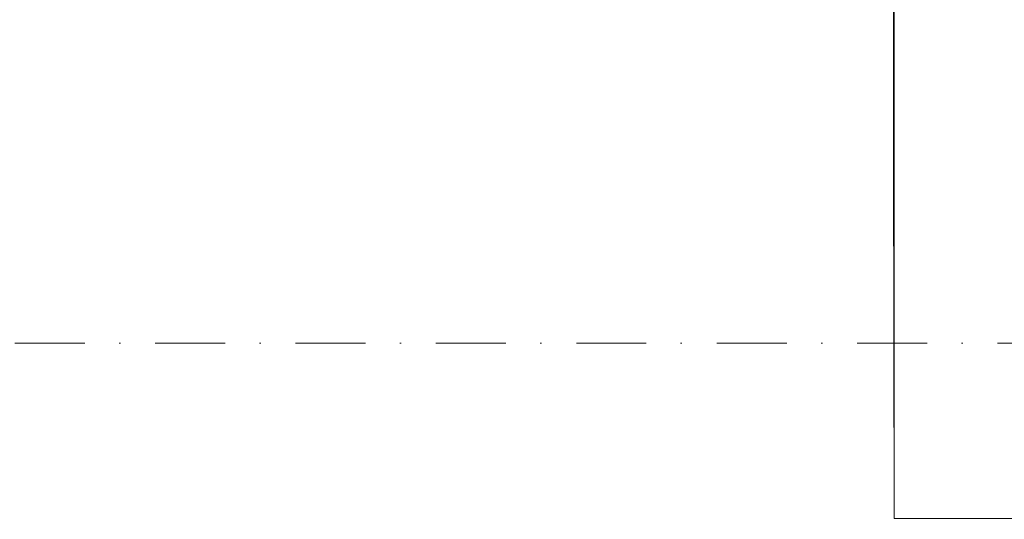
# Model space of a CAD drawing. Header units: centimetres. Extents: x -122 to 72759, y 3298 to 43172.
# Tile 28 of 243: x 34793 to 34972, y 10821 to 10912. Entities that reach past the tile are written whole.
import ezdxf

# ---------------------------------------------------------------- set-up
doc = ezdxf.new("R2010")
doc.units = ezdxf.units.CM
doc.header["$MEASUREMENT"] = 0
doc.linetypes.add('DASHDOT', pattern=[25.4, 12.7, -6.35, 0, -6.35])
for name, color, linetype, lineweight in [('0-LINIA ŚREDNIA', 7, 'Continuous', 5), ('0-OSIE', 7, 'DASHDOT', 5), ('_ nowe meble', 7, 'Continuous', 5), ('ZZZ_Xref', 7, 'Continuous', 5)]:
    doc.layers.add(name, color=color, linetype=linetype, lineweight=lineweight)

# ---------------------------------------------------------------- blocks, each defined once
blk = doc.blocks.new('G$CA1DC9C89')
at = {"layer": '0-LINIA ŚREDNIA', "lineweight": 5}
blk.add_lwpolyline([(305.83, 544.32), (305.77, 271.56), (305.77, 271.57), (305.87, 205.54), (1959, 205.46), (1959.01, 269.46), (1933.96, 269.46), (1933.96, 765.16), (2471.1, 765.1), (2471.1, 576.1), (2845.26, 576.1), (2845.26, 765.1), (4125.09, 765.11)], dxfattribs=at)
at = {"layer": '0-OSIE', "lineweight": 5}
blk.add_lwpolyline([(-236.34, 237.47), (4272.13, 237.47)], dxfattribs=at)
at = {"layer": '_ nowe meble', "lineweight": 5, "ltscale": 0.5}
blk.add_lwpolyline([(4749.63, 256.64), (2471.1, 256.64), (2471.1, 763.1), (2451.03, 765.07), (2451.04, 784.96), (2305.04, 785.12), (2305.03, 765.12), (2099.99, 765.2), (2099.98, 784.98), (1954, 785.2), (1953.99, 765.16), (1933.96, 765.16), (1933.96, 269.46), (1959.01, 269.46), (1959, 205.42), (1139.5, 205.5), (1136.5, 205.5), (1136.5, 225.49), (1041.43, 225.5), (1041.43, 205.5), (305.87, 205.54), (305.87, 544.32)], dxfattribs=at)

msp = doc.modelspace()

# ---------------------------------------------------------------- block references
at = {"layer": 'ZZZ_Xref'}
msp.add_blockref('G$CA1DC9C89', (34646.15529, 10615.38849), dxfattribs=at)

doc.saveas('drawing.dxf')
